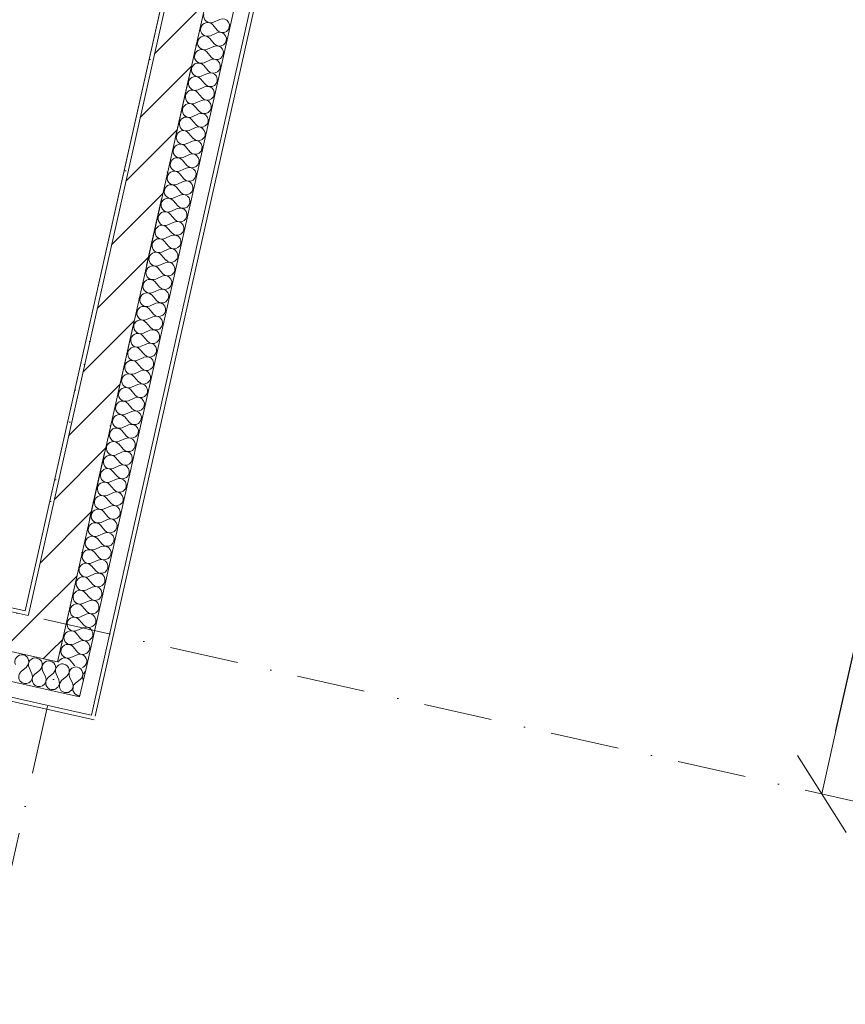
# Model space of a CAD drawing. Header units: millimetres. Extents: x -6990773 to -6682839, y 6117771 to 6220266.
# Tile 127 of 154: x -6914367 to -6910112, y 6125019 to 6130094. Entities that reach past the tile are written whole.
import ezdxf
from ezdxf.enums import TextEntityAlignment as Align

# ---------------------------------------------------------------- set-up
doc = ezdxf.new("R2010")
doc.units = ezdxf.units.MM
doc.header["$MEASUREMENT"] = 0
doc.linetypes.add('Штрихпунктирная', pattern=[670.277762, 352.777767, -176.388884, 0, -141.111112])
for name, color, linetype in [('S - МОП.АР', 7, 'Continuous'), ('АР-Чертеж-Оси_Осевые размеры.АР', 7, 'Continuous'), ('Кровля', 7, 'Continuous')]:
    doc.layers.add(name, color=color, linetype=linetype)
doc.layers.add('АР-Чертеж-Оси_Осевые размеры.АР_Ном._пера__120', color=7, linetype='Continuous', lineweight=0)
doc.layers.add('Кровля_Ном._пера__1', color=7, linetype='Continuous', lineweight=0)
doc.styles.add('РЎР“Р•РќР•Р\xa0Р\x98Р\xa0_РЎРўР\x98Р›Р¬_4', font='GOTHIC.TTF')
doc.dimstyles.new('СГЕНЕРИР_СТИЛЬ__1', dxfattribs={"dimtxt": 400, "dimasz": 332.5, "dimexe": 0.18, "dimexo": 0.0625, "dimgap": 0, "dimtad": 1, "dimdec": 0, "dimzin": 0, "dimdsep": 46, "dimtxsty": 'РЎР“Р•РќР•Р\xa0Р\x98Р\xa0_РЎРўР\x98Р›Р¬_4', "dimblk": 'ARROWHEAD_6', "dimblk1": 'ARROWHEAD_6', "dimblk2": 'ARROWHEAD_6', "dimcen": 0.09, "dimse1": 1, "dimse2": 1, "dimclrd": 7, "dimclre": 7, "dimclrt": 7, "dimazin": 0, "dimtfac": 1, "dimtdec": 4, "dimtmove": 2, "dimatfit": 3, "dimfxl": 1, "dimtolj": 1, "dimtzin": 0, "dimarcsym": 0})
doc.dimstyles.new('СГЕНЕРИР_СТИЛЬ__2', dxfattribs={"dimtxt": 400, "dimasz": 332.5, "dimexe": 0.18, "dimexo": 0.0625, "dimgap": 0, "dimtad": 1, "dimdec": 0, "dimzin": 0, "dimdsep": 46, "dimtxsty": 'РЎР“Р•РќР•Р\xa0Р\x98Р\xa0_РЎРўР\x98Р›Р¬_4', "dimblk": 'ARROWHEAD_6', "dimblk1": 'ARROWHEAD_6', "dimblk2": 'ARROWHEAD_6', "dimcen": 0.09, "dimse1": 1, "dimse2": 1, "dimclrd": 7, "dimclre": 7, "dimclrt": 7, "dimazin": 0, "dimtfac": 1, "dimtdec": 4, "dimtmove": 0, "dimatfit": 3, "dimfxl": 1, "dimtolj": 1, "dimtzin": 0, "dimarcsym": 0})
pattern_1 = [(45, (-6566190.34, 6563027.8), (-111.369318, 111.369318), [0, -105, 0, -157.5]), (110, (-6565840.34, 6563027.8), (148.001588, 53.868173), [0, -77, 0, -133])]
pattern_2 = [(45, (-6566190.34, 6562677.8), (-127.27922, 127.27922), [])]

# ---------------------------------------------------------------- blocks, each defined once
blk = doc.blocks.new('*X109', base_point=(-6566190.3, 6562677.8))
at = {"layer": 'Кровля_Ном._пера__1', "color": 7, "linetype": 'Continuous', "lineweight": 0}
for p, q in [((-7141388.1, 6126709.7), (-7141387.1, 6126710.5)), ((-7141358.5, 6126674.8), (-7141373.1, 6126707.4)), ((-7141344.5, 6126671.7), (-7141317.4, 6126694.9)), ((-7141302.3, 6126689.2), (-7141303.4, 6126691.7))]:
    blk.add_line(p, q, dxfattribs=at)
for centre, start, end in [((-7141410.2, 6126737.7), 77.3423, 116.3585), ((-7141410.2, 6126737.7), 310.4724, 77.3423), ((-7141340.5, 6126722), 77.3423, 204.2122), ((-7141340.5, 6126722), 310.4724, 77.3423), ((-7141270.8, 6126706.4), 126.156, 204.2122), ((-7141391, 6126660.2), 356.5709, 24.2122), ((-7141321.3, 6126644.5), 130.4724, 159.4171), ((-7141321.3, 6126644.5), 265.2676, 271.6679)]:
    blk.add_arc(centre, 35.7, start, end, dxfattribs=at)
blk = doc.blocks.new('*X111', base_point=(-6566190.3, 6562677.8))
at = {"layer": 'Кровля_Ном._пера__1', "color": 7, "linetype": 'Continuous', "lineweight": 0}
for p, q in [((-7141623.3, 6126734.3), (-7141596.1, 6126757.5)), ((-7141567.5, 6126721.8), (-7141582.2, 6126754.4)), ((-7141553.6, 6126718.6), (-7141526.4, 6126741.8)), ((-7141497.8, 6126706.1), (-7141512.5, 6126738.7)), ((-7141483.9, 6126703), (-7141456.7, 6126726.2))]:
    blk.add_line(p, q, dxfattribs=at)
for centre, start, end in [((-7141619.3, 6126784.7), 77.3423, 204.2122), ((-7141619.3, 6126784.7), 310.4724, 77.3423), ((-7141549.6, 6126769), 77.3423, 204.2122), ((-7141549.6, 6126769), 310.4724, 77.3423), ((-7141479.9, 6126753.3), 77.3423, 204.2122), ((-7141479.9, 6126753.3), 310.4724, 77.3423), ((-7141410.2, 6126737.7), 149.6255, 185.0593), ((-7141600.1, 6126707.1), 130.4724, 24.2122), ((-7141530.4, 6126691.5), 130.4724, 24.2122), ((-7141460.7, 6126675.8), 130.4724, 260.061)]:
    blk.add_arc(centre, 35.7, start, end, dxfattribs=at)
blk = doc.blocks.new('*X112', base_point=(-6566190.3, 6562677.8))
at = {"layer": 'Кровля_Ном._пера__1', "color": 7, "linetype": 'Continuous', "lineweight": 0}
for p, q in [((-7141437.9, 6126760.3), (-7141441.3, 6126754.7)), ((-7141430.7, 6126767), (-7141437.9, 6126760.3)), ((-7141425.9, 6126769.4), (-7141430.7, 6126767)), ((-7141445.6, 6126735.5), (-7141445.6, 6126732.5)), ((-7141445.6, 6126732.5), (-7141442.8, 6126723)), ((-7141428.2, 6126690.5), (-7141442.8, 6126723)), ((-7141414.2, 6126687.3), (-7141388.1, 6126709.7)), ((-7141449.1, 6126642.1), (-7141433.1, 6126653.2)), ((-7141433.1, 6126653.2), (-7141425.3, 6126671.2)), ((-7141425.3, 6126671.2), (-7141428.2, 6126690.5)), ((-7141425, 6126671.1), (-7141425.7, 6126651.6)), ((-7141425.7, 6126651.6), (-7141416, 6126634.6)), ((-7141414.2, 6126687.3), (-7141425, 6126671.1)), ((-7141363.4, 6126637.6), (-7141355.6, 6126655.5)), ((-7141355.6, 6126655.5), (-7141356.2, 6126659.3)), ((-7141355.3, 6126655.4), (-7141356, 6126635.9)), ((-7141354.5, 6126656.7), (-7141355.3, 6126655.4)), ((-7141466.8, 6126641.1), (-7141449.1, 6126642.1)), ((-7141416, 6126634.6), (-7141398.9, 6126625.3)), ((-7141398.9, 6126625.3), (-7141379.4, 6126626.4)), ((-7141379.4, 6126626.4), (-7141363.4, 6126637.6)), ((-7141356, 6126635.9), (-7141346.3, 6126619)), ((-7141346.3, 6126619), (-7141329.2, 6126609.7)), ((-7141329.2, 6126609.7), (-7141324.9, 6126609.9))]:
    blk.add_line(p, q, dxfattribs=at)
blk = doc.blocks.new('Стена_55_6', base_point=(-7146223.4, 6127961.4))
at = {"layer": 'Кровля', "linetype": 'Continuous', "lineweight": 0, "true_color": 0x000000}
h = blk.add_hatch(dxfattribs=at)
h.set_pattern_fill('БЛОКИ_БЕТОННЫЕ_ЭФФЕКТИВН_77', color=18, style=0, pattern_type=2)
h.set_pattern_definition(pattern_2)
h.paths.add_polyline_path([(-7141586.1, 6127022.4), (-7142767, 6127287.6), (-7142810.8, 6127092.5), (-7141630, 6126827.3)])
h = blk.add_hatch(dxfattribs=at)
h.set_pattern_fill('ШТУКАТУРКА__ГИПС_01_0006', color=18, style=0, pattern_type=2)
h.set_pattern_definition(pattern_1)
h.paths.add_polyline_path([(-7141601.3, 6127046.3), (-7142743.1, 6127302.8), (-7142747.5, 6127283.3), (-7141605.6, 6127026.8)])
h = blk.add_hatch(dxfattribs=at)
h.set_pattern_fill('БЛОКИ_БЕТОННЫЕ_ЭФФЕКТИВН_77', color=18, style=0, pattern_type=2)
h.set_pattern_definition(pattern_2)
h.paths.add_polyline_path([(-7141630, 6126827.3), (-7141434.8, 6126783.5), (-7141586.1, 6127022.4)])
h = blk.add_hatch(dxfattribs=at)
h.set_pattern_fill('ШТУКАТУРКА__ГИПС_01_0006', color=18, style=0, pattern_type=2)
h.set_pattern_definition(pattern_1)
h.paths.add_polyline_path([(-7141605.6, 6127026.8), (-7141586.1, 6127022.4), (-7141601.3, 6127046.3)])
h = blk.add_hatch(dxfattribs=at)
h.set_pattern_fill('ШТУКАТУРКА__ГИПС_01_0006', color=18, style=0, pattern_type=2)
h.set_pattern_definition(pattern_1)
h.paths.add_polyline_path([(-7141601.3, 6127046.3), (-7141586.1, 6127022.4), (-7141581.7, 6127042)])
h = blk.add_hatch(dxfattribs=at)
h.set_pattern_fill('БЛОКИ_БЕТОННЫЕ_ЭФФЕКТИВН_77', color=18, style=0, pattern_type=2)
h.set_pattern_definition(pattern_2)
h.paths.add_polyline_path([(-7141586.1, 6127022.4), (-7141434.8, 6126783.5), (-7141391, 6126978.6)])
at = {"layer": 'Кровля_Ном._пера__1', "color": 7, "linetype": 'Continuous', "lineweight": 0}
for p, q in [((-7146161.1, 6127691.2), (-7141467.7, 6126637.1)), ((-7146178.6, 6127613.1), (-7141338.9, 6126526.2)), ((-7141321.3, 6126604.3), (-7141288.5, 6126750.6)), ((-7141467.7, 6126637.1), (-7141321.3, 6126604.3)), ((-7141260.8, 6126508.7), (-7141243.3, 6126586.7)), ((-7141338.9, 6126526.2), (-7141260.8, 6126508.7))]:
    blk.add_line(p, q, dxfattribs=at)
at = {"layer": 'Кровля_Ном._пера__1', "color": 7, "linetype": 'Continuous', "lineweight": 15}
for p, q in [((-7141586.1, 6127022.4), (-7142767, 6127287.6)), ((-7142810.8, 6127092.5), (-7141630, 6126827.3)), ((-7141586.1, 6127022.4), (-7141581.7, 6127042)), ((-7141434.8, 6126783.5), (-7141391, 6126978.6)), ((-7141630, 6126827.3), (-7141434.8, 6126783.5))]:
    blk.add_line(p, q, dxfattribs=at)
at = {"layer": 'Кровля_Ном._пера__1', "color": 7, "linetype": 'Continuous', "lineweight": 0, "flags": 128}
for points in [[(-7146183, 6127593.6), (-7141245.7, 6126484.8)], [(-7141601.3, 6127046.3), (-7142743.1, 6127302.8)]]:
    blk.add_lwpolyline(points, dxfattribs=at)
at = {"layer": 'Кровля', "color": 7, "lineweight": 0}
for name in ['*X111', '*X112', '*X109']:
    blk.add_blockref(name, (-6566190.3, 6562677.8), dxfattribs=at)
blk = doc.blocks.new('*X141', base_point=(-6566190.3, 6562677.8))
at = {"layer": 'Кровля_Ном._пера__1', "color": 7, "linetype": 'Continuous', "lineweight": 0}
for p, q in [((-7140611.9, 6130040.4), (-7140635, 6130067.6)), ((-7140599.3, 6130096.1), (-7140631.9, 6130081.5)), ((-7140615, 6130026.4), (-7140647.6, 6130011.8)), ((-7140630.6, 6129956.8), (-7140663.2, 6129942.1)), ((-7140627.5, 6129970.7), (-7140650.7, 6129997.9)), ((-7140643.2, 6129901), (-7140666.3, 6129928.2)), ((-7140658.8, 6129831.3), (-7140682, 6129858.5)), ((-7140646.3, 6129887.1), (-7140678.9, 6129872.4)), ((-7140661.9, 6129817.4), (-7140694.5, 6129802.7)), ((-7140677.6, 6129747.7), (-7140710.2, 6129733)), ((-7140674.5, 6129761.6), (-7140697.7, 6129788.8)), ((-7140690.1, 6129691.9), (-7140713.3, 6129719.1)), ((-7140705.8, 6129622.2), (-7140729, 6129649.4)), ((-7140693.3, 6129678), (-7140725.8, 6129663.3)), ((-7140708.9, 6129608.3), (-7140741.5, 6129593.6)), ((-7140721.4, 6129552.5), (-7140744.6, 6129579.7)), ((-7140737.1, 6129482.8), (-7140760.3, 6129510)), ((-7140724.6, 6129538.6), (-7140757.1, 6129524)), ((-7140740.2, 6129468.9), (-7140772.8, 6129454.3)), ((-7140755.9, 6129399.2), (-7140788.4, 6129384.6)), ((-7140752.7, 6129413.2), (-7140775.9, 6129440.3)), ((-7140768.4, 6129343.5), (-7140791.6, 6129370.6)), ((-7140784, 6129273.8), (-7140807.2, 6129300.9)), ((-7140771.5, 6129329.5), (-7140804.1, 6129314.9)), ((-7140787.2, 6129259.8), (-7140819.7, 6129245.2)), ((-7140802.8, 6129190.1), (-7140835.4, 6129175.5)), ((-7140799.7, 6129204.1), (-7140822.9, 6129231.2)), ((-7140815.3, 6129134.4), (-7140838.5, 6129161.5)), ((-7140831, 6129064.7), (-7140854.2, 6129091.9)), ((-7140818.5, 6129120.4), (-7140851, 6129105.8)), ((-7140834.1, 6129050.8), (-7140866.7, 6129036.1)), ((-7140846.6, 6128995), (-7140869.8, 6129022.2)), ((-7140862.3, 6128925.3), (-7140885.5, 6128952.5)), ((-7140849.8, 6128981.1), (-7140882.3, 6128966.4)), ((-7140865.4, 6128911.4), (-7140898, 6128896.7)), ((-7140881.1, 6128841.7), (-7140913.6, 6128827)), ((-7140877.9, 6128855.6), (-7140901.1, 6128882.8)), ((-7140893.6, 6128785.9), (-7140916.8, 6128813.1)), ((-7140909.2, 6128716.2), (-7140932.4, 6128743.4)), ((-7140896.7, 6128772), (-7140929.3, 6128757.3)), ((-7140912.4, 6128702.3), (-7140944.9, 6128687.6)), ((-7140928, 6128632.6), (-7140960.6, 6128617.9)), ((-7140924.9, 6128646.5), (-7140948.1, 6128673.7)), ((-7140940.5, 6128576.8), (-7140963.7, 6128604)), ((-7140956.2, 6128507.1), (-7140979.4, 6128534.3)), ((-7140943.7, 6128562.9), (-7140976.3, 6128548.3)), ((-7140959.3, 6128493.2), (-7140991.9, 6128478.6)), ((-7140971.9, 6128437.5), (-7140995, 6128464.6)), ((-7140987.5, 6128367.8), (-7141010.7, 6128394.9)), ((-7140975, 6128423.5), (-7141007.6, 6128408.9)), ((-7140990.6, 6128353.8), (-7141023.2, 6128339.2)), ((-7141006.3, 6128284.1), (-7141038.9, 6128269.5)), ((-7141003.2, 6128298.1), (-7141026.3, 6128325.2)), ((-7141018.8, 6128228.4), (-7141042, 6128255.5)), ((-7141034.5, 6128158.7), (-7141057.6, 6128185.9)), ((-7141021.9, 6128214.4), (-7141054.5, 6128199.8)), ((-7141037.6, 6128144.7), (-7141070.2, 6128130.1)), ((-7141053.2, 6128075.1), (-7141085.8, 6128060.4)), ((-7141050.1, 6128089), (-7141073.3, 6128116.2)), ((-7141065.8, 6128019.3), (-7141088.9, 6128046.5)), ((-7141081.4, 6127949.6), (-7141104.6, 6127976.8)), ((-7141068.9, 6128005.4), (-7141101.5, 6127990.7)), ((-7141084.5, 6127935.7), (-7141117.1, 6127921)), ((-7141097.1, 6127879.9), (-7141120.2, 6127907.1)), ((-7141112.7, 6127810.2), (-7141135.9, 6127837.4)), ((-7141100.2, 6127866), (-7141132.8, 6127851.3)), ((-7141128.4, 6127740.5), (-7141151.6, 6127767.7)), ((-7141115.8, 6127796.3), (-7141148.4, 6127781.6)), ((-7141131.5, 6127726.6), (-7141164.1, 6127711.9)), ((-7141144, 6127670.8), (-7141167.2, 6127698)), ((-7141159.7, 6127601.1), (-7141182.9, 6127628.3)), ((-7141147.2, 6127656.9), (-7141179.7, 6127642.3)), ((-7141162.8, 6127587.2), (-7141195.4, 6127572.6)), ((-7141178.5, 6127517.5), (-7141211, 6127502.9)), ((-7141175.3, 6127531.5), (-7141198.5, 6127558.6)), ((-7141191, 6127461.8), (-7141214.2, 6127488.9)), ((-7141206.6, 6127392.1), (-7141229.8, 6127419.2)), ((-7141194.1, 6127447.8), (-7141226.7, 6127433.2)), ((-7141209.8, 6127378.1), (-7141242.3, 6127363.5)), ((-7141222.3, 6127322.4), (-7141245.5, 6127349.5)), ((-7141237.9, 6127252.7), (-7141261.1, 6127279.8)), ((-7141225.4, 6127308.4), (-7141258, 6127293.8)), ((-7141253.6, 6127183), (-7141276.8, 6127210.2)), ((-7141241.1, 6127238.7), (-7141273.6, 6127224.1)), ((-7141256.7, 6127169), (-7141289.3, 6127154.4)), ((-7141269.2, 6127113.3), (-7141292.4, 6127140.5)), ((-7141284.9, 6127043.6), (-7141308.1, 6127070.8)), ((-7141272.4, 6127099.4), (-7141304.9, 6127084.7)), ((-7141288, 6127029.7), (-7141320.6, 6127015)), ((-7141303.7, 6126960), (-7141336.2, 6126945.3)), ((-7141300.5, 6126973.9), (-7141323.7, 6127001.1)), ((-7141316.2, 6126904.2), (-7141339.4, 6126931.4)), ((-7141331.8, 6126834.5), (-7141355, 6126861.7)), ((-7141319.3, 6126890.3), (-7141351.9, 6126875.6)), ((-7141335, 6126820.6), (-7141367.5, 6126805.9)), ((-7141347.5, 6126764.8), (-7141370.7, 6126792))]:
    blk.add_line(p, q, dxfattribs=at)
for centre, start, end in [((-7140646.6, 6130114.1), 167.3424, 294.2123), ((-7140662.2, 6130044.4), 167.3424, 294.2123), ((-7140662.2, 6130044.4), 40.4725, 167.3424), ((-7140584.7, 6130063.6), 220.4725, 114.2123), ((-7140677.9, 6129974.7), 40.4725, 167.3424), ((-7140600.3, 6129993.9), 220.4725, 114.2123), ((-7140677.9, 6129974.7), 167.3424, 294.2123), ((-7140616, 6129924.2), 220.4725, 114.2123), ((-7140693.5, 6129905), 167.3424, 294.2123), ((-7140693.5, 6129905), 40.4725, 167.3424), ((-7140709.2, 6129835.3), 40.4725, 167.3424), ((-7140631.6, 6129854.5), 220.4725, 114.2123), ((-7140724.8, 6129765.6), 40.4725, 167.3424), ((-7140709.2, 6129835.3), 167.3424, 294.2123), ((-7140647.3, 6129784.8), 220.4725, 114.2123), ((-7140724.8, 6129765.6), 167.3424, 294.2123), ((-7140663, 6129715.1), 220.4725, 114.2123), ((-7140740.5, 6129695.9), 167.3424, 294.2123), ((-7140740.5, 6129695.9), 40.4725, 167.3424), ((-7140756.1, 6129626.2), 40.4725, 167.3424), ((-7140678.6, 6129645.4), 220.4725, 114.2123), ((-7140756.1, 6129626.2), 167.3424, 294.2123), ((-7140694.3, 6129575.7), 220.4725, 114.2123), ((-7140771.8, 6129556.5), 167.3424, 294.2123), ((-7140771.8, 6129556.5), 40.4725, 167.3424), ((-7140787.4, 6129486.8), 167.3424, 294.2123), ((-7140787.4, 6129486.8), 40.4725, 167.3424), ((-7140709.9, 6129506), 220.4725, 114.2123), ((-7140803.1, 6129417.1), 40.4725, 167.3424), ((-7140725.6, 6129436.3), 220.4725, 114.2123), ((-7140803.1, 6129417.1), 167.3424, 294.2123), ((-7140741.2, 6129366.6), 220.4725, 114.2123), ((-7140818.7, 6129347.4), 167.3424, 294.2123), ((-7140818.7, 6129347.4), 40.4725, 167.3424), ((-7140834.4, 6129277.8), 40.4725, 167.3424), ((-7140756.9, 6129296.9), 220.4725, 114.2123), ((-7140850, 6129208.1), 40.4725, 167.3424), ((-7140834.4, 6129277.8), 167.3424, 294.2123), ((-7140772.5, 6129227.3), 220.4725, 114.2123), ((-7140850, 6129208.1), 167.3424, 294.2123), ((-7140788.2, 6129157.6), 220.4725, 114.2123), ((-7140865.7, 6129138.4), 167.3424, 294.2123), ((-7140865.7, 6129138.4), 40.4725, 167.3424), ((-7140881.3, 6129068.7), 40.4725, 167.3424), ((-7140803.8, 6129087.9), 220.4725, 114.2123), ((-7140881.3, 6129068.7), 167.3424, 294.2123), ((-7140819.5, 6129018.2), 220.4725, 114.2123), ((-7140897, 6128999), 167.3424, 294.2123), ((-7140897, 6128999), 40.4725, 167.3424), ((-7140912.6, 6128929.3), 167.3424, 294.2123), ((-7140912.6, 6128929.3), 40.4725, 167.3424), ((-7140835.1, 6128948.5), 220.4725, 114.2123), ((-7140928.3, 6128859.6), 40.4725, 167.3424), ((-7140850.8, 6128878.8), 220.4725, 114.2123), ((-7140928.3, 6128859.6), 167.3424, 294.2123), ((-7140866.4, 6128809.1), 220.4725, 114.2123), ((-7140943.9, 6128789.9), 167.3424, 294.2123), ((-7140943.9, 6128789.9), 40.4725, 167.3424), ((-7140959.6, 6128720.2), 40.4725, 167.3424), ((-7140882.1, 6128739.4), 220.4725, 114.2123), ((-7140975.2, 6128650.5), 40.4725, 167.3424), ((-7140959.6, 6128720.2), 167.3424, 294.2123), ((-7140897.7, 6128669.7), 220.4725, 114.2123), ((-7140975.2, 6128650.5), 167.3424, 294.2123), ((-7140913.4, 6128600), 220.4725, 114.2123), ((-7140990.9, 6128580.8), 167.3424, 294.2123), ((-7140990.9, 6128580.8), 40.4725, 167.3424), ((-7141006.6, 6128511.1), 40.4725, 167.3424), ((-7140929, 6128530.3), 220.4725, 114.2123), ((-7141006.6, 6128511.1), 167.3424, 294.2123), ((-7140944.7, 6128460.6), 220.4725, 114.2123), ((-7141022.2, 6128441.4), 167.3424, 294.2123), ((-7141022.2, 6128441.4), 40.4725, 167.3424), ((-7141037.9, 6128371.7), 167.3424, 294.2123), ((-7141037.9, 6128371.7), 40.4725, 167.3424), ((-7140960.3, 6128390.9), 220.4725, 114.2123), ((-7141053.5, 6128302.1), 40.4725, 167.3424), ((-7140976, 6128321.3), 220.4725, 114.2123), ((-7141053.5, 6128302.1), 167.3424, 294.2123), ((-7140991.6, 6128251.6), 220.4725, 114.2123), ((-7141069.2, 6128232.4), 167.3424, 294.2123), ((-7141069.2, 6128232.4), 40.4725, 167.3424), ((-7141084.8, 6128162.7), 40.4725, 167.3424), ((-7141007.3, 6128181.9), 220.4725, 114.2123), ((-7141100.5, 6128093), 40.4725, 167.3424), ((-7141084.8, 6128162.7), 167.3424, 294.2123), ((-7141022.9, 6128112.2), 220.4725, 114.2123), ((-7141100.5, 6128093), 167.3424, 294.2123), ((-7141038.6, 6128042.5), 220.4725, 114.2123), ((-7141116.1, 6128023.3), 167.3424, 294.2123), ((-7141116.1, 6128023.3), 40.4725, 167.3424), ((-7141131.8, 6127953.6), 40.4725, 167.3424), ((-7141054.2, 6127972.8), 220.4725, 114.2123), ((-7141131.8, 6127953.6), 167.3424, 294.2123), ((-7141069.9, 6127903.1), 220.4725, 114.2123), ((-7141147.4, 6127883.9), 167.3424, 294.2123), ((-7141147.4, 6127883.9), 40.4725, 167.3424), ((-7141163.1, 6127814.2), 167.3424, 294.2123), ((-7141163.1, 6127814.2), 40.4725, 167.3424), ((-7141085.6, 6127833.4), 220.4725, 114.2123), ((-7141178.7, 6127744.5), 40.4725, 167.3424), ((-7141101.2, 6127763.7), 220.4725, 114.2123), ((-7141178.7, 6127744.5), 167.3424, 294.2123), ((-7141116.9, 6127694), 220.4725, 114.2123), ((-7141194.4, 6127674.8), 167.3424, 294.2123), ((-7141194.4, 6127674.8), 40.4725, 167.3424), ((-7141210, 6127605.1), 40.4725, 167.3424), ((-7141132.5, 6127624.3), 220.4725, 114.2123), ((-7141225.7, 6127535.4), 40.4725, 167.3424), ((-7141210, 6127605.1), 167.3424, 294.2123), ((-7141148.2, 6127554.6), 220.4725, 114.2123), ((-7141225.7, 6127535.4), 167.3424, 294.2123), ((-7141163.8, 6127484.9), 220.4725, 114.2123), ((-7141241.3, 6127465.7), 167.3424, 294.2123), ((-7141241.3, 6127465.7), 40.4725, 167.3424), ((-7141257, 6127396.1), 40.4725, 167.3424), ((-7141179.5, 6127415.2), 220.4725, 114.2123), ((-7141272.6, 6127326.4), 40.4725, 167.3424), ((-7141257, 6127396.1), 167.3424, 294.2123), ((-7141195.1, 6127345.6), 220.4725, 114.2123), ((-7141272.6, 6127326.4), 167.3424, 294.2123), ((-7141210.8, 6127275.9), 220.4725, 114.2123), ((-7141288.3, 6127256.7), 167.3424, 294.2123), ((-7141288.3, 6127256.7), 40.4725, 167.3424), ((-7141303.9, 6127187), 40.4725, 167.3424), ((-7141226.4, 6127206.2), 220.4725, 114.2123), ((-7141303.9, 6127187), 167.3424, 294.2123), ((-7141242.1, 6127136.5), 220.4725, 114.2123), ((-7141319.6, 6127117.3), 167.3424, 294.2123), ((-7141319.6, 6127117.3), 40.4725, 167.3424), ((-7141335.2, 6127047.6), 40.4725, 167.3424), ((-7141257.7, 6127066.8), 220.4725, 114.2123), ((-7141350.9, 6126977.9), 40.4725, 167.3424), ((-7141335.2, 6127047.6), 167.3424, 294.2123), ((-7141273.4, 6126997.1), 220.4725, 114.2123), ((-7141350.9, 6126977.9), 167.3424, 294.2123), ((-7141289, 6126927.4), 220.4725, 114.2123), ((-7141366.5, 6126908.2), 167.3424, 294.2123), ((-7141366.5, 6126908.2), 40.4725, 167.3424), ((-7141382.2, 6126838.5), 40.4725, 167.3424), ((-7141304.7, 6126857.7), 220.4725, 114.2123), ((-7141397.8, 6126768.8), 40.4725, 157.337), ((-7141382.2, 6126838.5), 167.3424, 294.2123), ((-7141320.3, 6126788), 291.6255, 114.2123), ((-7141320.3, 6126788), 220.4725, 223.0591)]:
    blk.add_arc(centre, 35.7, start, end, dxfattribs=at)
blk = doc.blocks.new('Стена_69_6', base_point=(-7140405.2, 6132280.9))
at = {"layer": 'Кровля', "linetype": 'Continuous', "lineweight": 0, "true_color": 0x000000}
h = blk.add_hatch(dxfattribs=at)
h.set_pattern_fill('ШТУКАТУРКА__ГИПС_01_0006', color=18, style=0, pattern_type=2)
h.set_pattern_definition(pattern_1)
h.paths.add_polyline_path([(-7141581.7, 6127042), (-7140431.5, 6132163.8), (-7140451, 6132168.2), (-7141601.3, 6127046.3)])
h = blk.add_hatch(dxfattribs=at)
h.set_pattern_fill('БЛОКИ_БЕТОННЫЕ_ЭФФЕКТИВН_77', color=18, style=0, pattern_type=2)
h.set_pattern_definition(pattern_2)
h.paths.add_polyline_path([(-7141391, 6126978.6), (-7140236.3, 6132119.9), (-7140431.5, 6132163.8), (-7141586.1, 6127022.4)])
at = {"layer": 'Кровля_Ном._пера__1', "color": 7, "linetype": 'Continuous', "lineweight": 15}
for p, q in [((-7140431.5, 6132163.8), (-7141581.7, 6127042)), ((-7141391, 6126978.6), (-7140236.3, 6132119.9)), ((-7141586.1, 6127022.4), (-7141581.7, 6127042)), ((-7141434.8, 6126783.5), (-7141391, 6126978.6))]:
    blk.add_line(p, q, dxfattribs=at)
at = {"layer": 'Кровля_Ном._пера__1', "color": 7, "linetype": 'Continuous', "lineweight": 0}
for p, q in [((-7141288.5, 6126750.6), (-7140090, 6132087)), ((-7141243.3, 6126586.7), (-7140011.9, 6132069.5)), ((-7141321.3, 6126604.3), (-7141288.5, 6126750.6)), ((-7141260.8, 6126508.7), (-7141243.3, 6126586.7))]:
    blk.add_line(p, q, dxfattribs=at)
at = {"layer": 'Кровля_Ном._пера__1', "color": 7, "linetype": 'Continuous', "lineweight": 0, "flags": 128}
for points in [[(-7140451, 6132168.2), (-7141601.3, 6127046.3)], [(-7141241.3, 6126504.3), (-7139992.4, 6132065.1)]]:
    blk.add_lwpolyline(points, dxfattribs=at)
at = {"layer": 'Кровля', "color": 7, "lineweight": 0}
blk.add_blockref('*X141', (-6566190.3, 6562677.8), dxfattribs=at)
blk = doc.blocks.new('Стандартный Маркер Сетки[10]_6', base_point=(-7137888.7, 6142574.7))
at = {"layer": 'АР-Чертеж-Оси_Осевые размеры.АР_Ном._пера__120', "color": 7, "linetype": 'Штрихпунктирная', "lineweight": 0}
blk.add_line((-7138107.8, 6141599), (-7142666.5, 6121301.9), dxfattribs=at)
at = {"layer": 'АР-Чертеж-Оси_Осевые размеры.АР_Ном._пера__120', "color": 7, "lineweight": 0, "style": 'РЎР“Р•РќР•Р\xa0Р\x98Р\xa0_РЎРўР\x98Р›Р¬_4'}
blk.add_attdef('AC_MarkerText_1', text='', height=350, rotation=347.3417, dxfattribs=at).set_placement((-7142925.2, 6120019.4), align=Align.TOP_CENTER)
blk = doc.blocks.new('Стандартный Маркер Сетки[23]_6', base_point=(-7137888.7, 6142574.7))
at = {"layer": 'АР-Чертеж-Оси_Осевые размеры.АР_Ном._пера__120', "color": 7, "linetype": 'Штрихпунктирная', "lineweight": 0}
blk.add_line((-7138107.8, 6141599), (-7142666.5, 6121301.9), dxfattribs=at)
at = {"layer": 'АР-Чертеж-Оси_Осевые размеры.АР_Ном._пера__120', "color": 7, "lineweight": 0, "style": 'РЎР“Р•РќР•Р\xa0Р\x98Р\xa0_РЎРўР\x98Р›Р¬_4'}
blk.add_attdef('AC_MarkerText_1', text='', height=350, rotation=347.3417, dxfattribs=at).set_placement((-7142925.2, 6120019.4), align=Align.TOP_CENTER)
blk = doc.blocks.new('ARROWHEAD_6')
at = {"color": 0, "linetype": 'Continuous', "lineweight": 0}
for p, q in [((-0.5, -0.5), (0.5, 0.5)), ((0, 0), (-1, 0))]:
    blk.add_line(p, q, dxfattribs=at)
blk = doc.blocks.new('*D179', base_point=(-6566190.3, 6562677.8))
at = {"layer": 'Defpoints', "color": 0, "linetype": 'Continuous', "transparency": 16777216}
for p in [(-6914619.5, 6132137), (-6913007.1, 6131968.8), (-6916984.7, 6121605.8)]:
    blk.add_point(p, dxfattribs=at)
at = {"layer": 'АР-Чертеж-Оси_Осевые размеры.АР', "color": 7, "linetype": 'Continuous', "lineweight": -2, "transparency": 16777216}
blk.add_line((-6915738.3, 6121325.8), (-6916660.3, 6121532.9), dxfattribs=at)
at = {"layer": 'АР-Чертеж-Оси_Осевые размеры.АР', "color": 7, "linetype": 'Continuous', "lineweight": -2, "transparency": 16777216, "xscale": 332.5, "yscale": 332.5, "zscale": 332.5}
for p, rotation in [((-6916984.7, 6121605.8), 167.3417232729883), ((-6915413.9, 6121253), 347.3417232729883)]:
    blk.add_blockref('ARROWHEAD_6', p, dxfattribs=dict(at, rotation=rotation))
at = {"layer": 'АР-Чертеж-Оси_Осевые размеры.АР', "color": 7, "linetype": 'Continuous', "lineweight": 0, "transparency": 16777216, "insert": (-6916145.1, 6121724.7), "char_height": 400, "attachment_point": 5, "rotation": 347.3417, "style": 'РЎР“Р•РќР•Р\xa0Р\x98Р\xa0_РЎРўР\x98Р›Р¬_4'}
blk.add_mtext('\\A1;1610', dxfattribs=at)
blk = doc.blocks.new('*D211', base_point=(-6566190.3, 6562677.8))
at = {"layer": 'Defpoints', "color": 0, "linetype": 'Continuous', "transparency": 16777216}
for p in [(-6906775, 6132946.9), (-6910233, 6126103.4), (-6908404.3, 6125692.7)]:
    blk.add_point(p, dxfattribs=at)
at = {"layer": 'АР-Чертеж-Оси_Осевые размеры.АР', "color": 7, "linetype": 'Continuous', "lineweight": -2, "transparency": 16777216}
for p, q in [((-6908676.6, 6133033.2), (-6909294.3, 6130283)), ((-6910160.1, 6126427.8), (-6909550.7, 6129141.4))]:
    blk.add_line(p, q, dxfattribs=at)
at = {"layer": 'АР-Чертеж-Оси_Осевые размеры.АР', "color": 7, "linetype": 'Continuous', "lineweight": -2, "transparency": 16777216, "xscale": 332.5, "yscale": 332.5, "zscale": 332.5}
for p, rotation in [((-6908603.7, 6133357.7), 77.34172327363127), ((-6910233, 6126103.4), 257.3417232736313)]:
    blk.add_blockref('ARROWHEAD_6', p, dxfattribs=dict(at, rotation=rotation))
at = {"layer": 'АР-Чертеж-Оси_Осевые размеры.АР', "color": 7, "linetype": 'Continuous', "lineweight": 0, "transparency": 16777216, "insert": (-6909422.5, 6129712.2), "char_height": 400, "attachment_point": 5, "rotation": 77.3417, "style": 'РЎР“Р•РќР•Р\xa0Р\x98Р\xa0_РЎРўР\x98Р›Р¬_4'}
blk.add_mtext('\\A1;7435', dxfattribs=at)
blk = doc.blocks.new('Стандартный Маркер Сетки[87]_1', base_point=(-6989784.7, 6143970.3))
at = {"layer": 'АР-Чертеж-Оси_Осевые размеры.АР_Ном._пера__120', "color": 7, "linetype": 'Штрихпунктирная', "lineweight": 0}
blk.add_line((-6988809, 6143751.1), (-6909867.8, 6126021.4), dxfattribs=at)
at = {"layer": 'АР-Чертеж-Оси_Осевые размеры.АР_Ном._пера__120', "color": 7, "lineweight": 0, "style": 'РЎР“Р•РќР•Р\xa0Р\x98Р\xa0_РЎРўР\x98Р›Р¬_4'}
for tag, p in [('AC_MarkerText_1_0', (-6990202.6, 6144260.9)), ('AC_MarkerText_1_1', (-6908334.4, 6125873.7))]:
    blk.add_attdef(tag, text='', height=350, rotation=347.3417, dxfattribs=at).set_placement(p, align=Align.TOP_CENTER)
blk = doc.blocks.new('Стандартный Маркер Сетки[92]_1', base_point=(-6989784.7, 6143970.3))
at = {"layer": 'АР-Чертеж-Оси_Осевые размеры.АР_Ном._пера__120', "color": 7, "linetype": 'Штрихпунктирная', "lineweight": 0}
blk.add_line((-6988809, 6143751.1), (-6909867.8, 6126021.4), dxfattribs=at)
at = {"layer": 'АР-Чертеж-Оси_Осевые размеры.АР_Ном._пера__120', "color": 7, "lineweight": 0, "style": 'РЎР“Р•РќР•Р\xa0Р\x98Р\xa0_РЎРўР\x98Р›Р¬_4'}
for tag, p in [('AC_MarkerText_1_0', (-6990202.6, 6144260.9)), ('AC_MarkerText_1_1', (-6908334.4, 6125873.7))]:
    blk.add_attdef(tag, text='', height=350, rotation=347.3417, dxfattribs=at).set_placement(p, align=Align.TOP_CENTER)
blk = doc.blocks.new('Стандартный Маркер Сетки[96]_1', base_point=(-6989784.7, 6143970.3))
at = {"layer": 'АР-Чертеж-Оси_Осевые размеры.АР_Ном._пера__120', "color": 7, "linetype": 'Штрихпунктирная', "lineweight": 0}
blk.add_line((-6988809, 6143751.1), (-6909867.8, 6126021.4), dxfattribs=at)
at = {"layer": 'АР-Чертеж-Оси_Осевые размеры.АР_Ном._пера__120', "color": 7, "lineweight": 0, "style": 'РЎР“Р•РќР•Р\xa0Р\x98Р\xa0_РЎРўР\x98Р›Р¬_4'}
for tag, p in [('AC_MarkerText_1_0', (-6990202.6, 6144260.9)), ('AC_MarkerText_1_1', (-6908334.4, 6125873.7))]:
    blk.add_attdef(tag, text='', height=350, rotation=347.3417, dxfattribs=at).set_placement(p, align=Align.TOP_CENTER)
blk = doc.blocks.new('Стандартный Маркер Сетки[102]_1', base_point=(-6989784.7, 6143970.3))
at = {"layer": 'АР-Чертеж-Оси_Осевые размеры.АР_Ном._пера__120', "color": 7, "linetype": 'Штрихпунктирная', "lineweight": 0}
blk.add_line((-6988809, 6143751.1), (-6909867.8, 6126021.4), dxfattribs=at)
at = {"layer": 'АР-Чертеж-Оси_Осевые размеры.АР_Ном._пера__120', "color": 7, "lineweight": 0, "style": 'РЎР“Р•РќР•Р\xa0Р\x98Р\xa0_РЎРўР\x98Р›Р¬_4'}
for tag, p in [('AC_MarkerText_1_0', (-6990202.6, 6144260.9)), ('AC_MarkerText_1_1', (-6908334.4, 6125873.7))]:
    blk.add_attdef(tag, text='', height=350, rotation=347.3417, dxfattribs=at).set_placement(p, align=Align.TOP_CENTER)

msp = doc.modelspace()

# ---------------------------------------------------------------- linework, layer by layer
at = {"layer": 'S - МОП.АР', "color": 254, "linetype": 'Continuous', "lineweight": 0, "true_color": 0xd1c7d6, "flags": 128}
msp.add_lwpolyline([(-6925959, 6129656.2), (-6919031.5, 6128100.4), (-6918784, 6129202.7), (-6918588.8, 6129158.9), (-6918836.4, 6128056.6), (-6915714.1, 6127355.4), (-6915466.5, 6128457.7), (-6915232.4, 6128405.1), (-6915479.9, 6127302.8), (-6914338.1, 6127046.3), (-6913187.6, 6132169.4), (-6917783.5, 6133200.9), (-6918017.7, 6133253.5), (-6917973.9, 6133448.4), (-6919535.1, 6133799.1), (-6919482.5, 6134033.1), (-6917687.2, 6133630), (-6917730.9, 6133435), (-6913135.1, 6132402.9), (-6910822.4, 6142700.8)], dxfattribs=at)

# ---------------------------------------------------------------- block references
at = {"layer": 'АР-Чертеж-Оси_Осевые размеры.АР', "color": 8, "linetype": 'Continuous', "lineweight": 15}
for name, p in [('Стандартный Маркер Сетки[87]_1', (-6989784.7, 6143970.3)), ('Стандартный Маркер Сетки[92]_1', (-6989784.7, 6143970.3)), ('Стандартный Маркер Сетки[96]_1', (-6989784.7, 6143970.3)), ('Стандартный Маркер Сетки[102]_1', (-6989784.7, 6143970.3)), ('Стандартный Маркер Сетки[10]_6', (-6910625.5, 6142574.7)), ('Стандартный Маркер Сетки[23]_6', (-6910625.5, 6142574.7))]:
    msp.add_blockref(name, p, dxfattribs=at)
at = {"layer": 'Кровля', "color": 7, "lineweight": 0}
for name, p in [('Стена_69_6', (-6913142, 6132280.9)), ('Стена_55_6', (-6918960.2, 6127961.4))]:
    msp.add_blockref(name, p, dxfattribs=at)

# ---------------------------------------------------------------- dimensions: what is measured, and where the dimension line sits
at = {"layer": 'АР-Чертеж-Оси_Осевые размеры.АР', "color": 7, "linetype": 'Continuous', "lineweight": 0}
for base, p1, p2, angle, dimstyle, picture, middle, turn in [((-6910233, 6126103.4), (-6906775, 6132946.9), (-6908404.3, 6125692.7), 257.3417, 'СГЕНЕРИР_СТИЛЬ__2', '*D211', (-6909422.5, 6129712.2), 77.3417), ((-6916984.7, 6121605.8), (-6913007.1, 6131968.8), (-6914619.5, 6132137), 167.3417, 'СГЕНЕРИР_СТИЛЬ__1', '*D179', (-6916145.1, 6121724.7), 347.3417)]:
    dim = msp.add_linear_dim(base=base, p1=p1, p2=p2, angle=angle, dimstyle=dimstyle, dxfattribs=at)
    dim.commit()
    dim.dimension.update_dxf_attribs({"geometry": picture, "text_midpoint": middle, "dimtype": 160, "text_rotation": turn})

doc.saveas('drawing.dxf')
